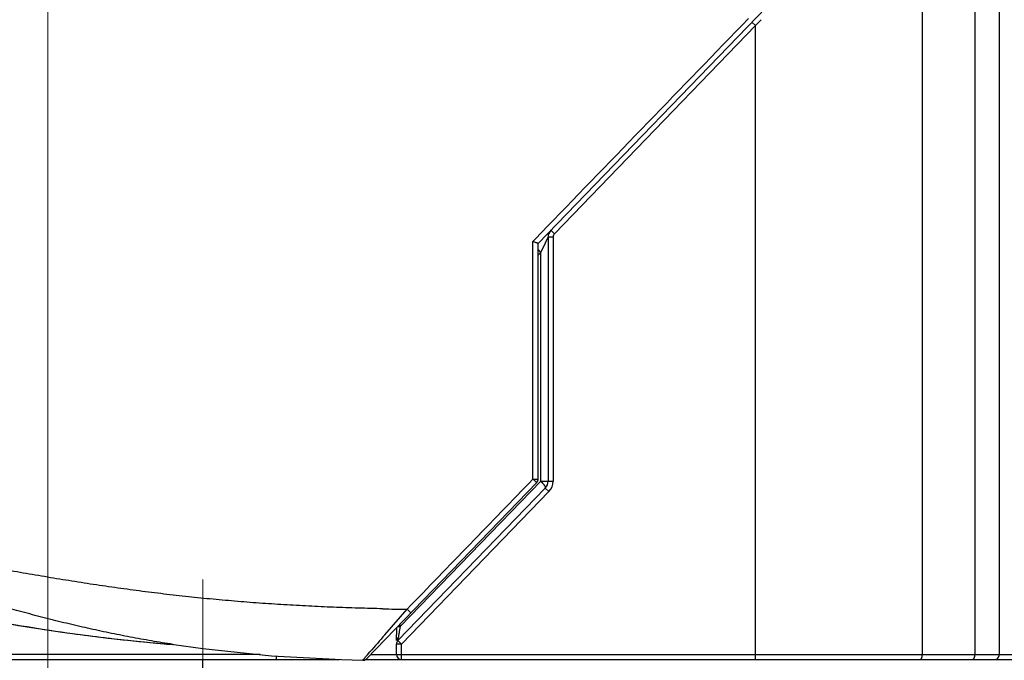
# Model space of a CAD drawing. Header units: millimetres. Extents: x 0 to 594, y 0 to 420.
# Tile 74 of 118: x 289 to 309, y 246 to 259. Entities that reach past the tile are written whole.
import ezdxf

# ---------------------------------------------------------------- set-up
doc = ezdxf.new("R2010")
doc.units = ezdxf.units.MM
doc.header["$LTSCALE"] = 0.257233
doc.linetypes.add('CENTER', pattern=[50.8, 31.75, -6.35, 6.35, -6.35])
doc.layers.add('NoLayerName_001', color=7, linetype='Continuous')
doc.styles.get("Standard").update_dxf_attribs({"font": 'txt', "bigfont": 'extfont2'})
doc.dimstyles.get("Standard").update_dxf_attribs({"dimtxt": 2.5, "dimasz": 2.5, "dimexe": 1, "dimexo": 1, "dimtad": 1, "dimdec": 3, "dimzin": 0, "dimdsep": 46, "dimtxsty": 'Standard', "dimcen": 2.5, "dimadec": 3, "dimazin": 0, "dimtfac": 0.75, "dimtdec": 3, "dimtmove": 0, "dimatfit": 3, "dimfxl": 1, "dimarcsym": 0})

# ---------------------------------------------------------------- blocks, each defined once
blk = doc.blocks.new('_OPEN30')
at = {"color": 0, "linetype": 'ByBlock', "lineweight": -2}
for p, q in [((-1, 0.267949), (0, 0)), ((0, 0), (-1, -0.267949)), ((0, 0), (-1, 0))]:
    blk.add_line(p, q, dxfattribs=at)
blk = doc.blocks.new('*D52')
at = {"layer": 'Defpoints', "color": 0}
for p in [(289.633, 274.916), (357.133, 223.952), (289.633, 223.885)]:
    blk.add_point(p, dxfattribs=at)
at = {"layer": 'NoLayerName_001', "color": 0, "linetype": 'Continuous', "lineweight": 13}
for p, q in [((289.633, 225.299), (289.633, 276.33)), ((357.133, 225.366), (357.133, 276.33)), ((355.012, 274.916), (291.754, 274.916))]:
    blk.add_line(p, q, dxfattribs=at)
at = {"layer": 'NoLayerName_001', "color": 0, "lineweight": 13, "xscale": 2.121340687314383, "yscale": 2.121340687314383, "zscale": 2.121340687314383, "rotation": 180}
blk.add_blockref('_OPEN30', (289.633, 274.916), dxfattribs=at)
at = {"layer": 'NoLayerName_001', "color": 0, "lineweight": 13, "xscale": 2.121340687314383, "yscale": 2.121340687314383, "zscale": 2.121340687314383}
blk.add_blockref('_OPEN30', (357.133, 274.916), dxfattribs=at)
at = {"layer": 'NoLayerName_001', "color": 0, "lineweight": 13, "insert": (323.383, 278.805), "char_height": 4.94979, "attachment_point": 5}
blk.add_mtext('\\W0.8000;ＬＭ', dxfattribs=at)
blk = doc.blocks.new('*D69')
at = {"layer": 'Defpoints', "color": 0}
for p in [(262.133, 293.661), (262.133, 221.952), (387.133, 200.452)]:
    blk.add_point(p, dxfattribs=at)
at = {"layer": 'NoLayerName_001', "color": 0, "linetype": 'Continuous', "lineweight": 13}
for p, q in [((262.133, 223.366), (262.133, 295.075)), ((387.133, 201.866), (387.133, 295.075)), ((385.012, 293.661), (264.254, 293.661))]:
    blk.add_line(p, q, dxfattribs=at)
at = {"layer": 'NoLayerName_001', "color": 0, "lineweight": 13, "xscale": 2.121340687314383, "yscale": 2.121340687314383, "zscale": 2.121340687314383, "rotation": 180}
blk.add_blockref('_OPEN30', (262.133, 293.661), dxfattribs=at)
at = {"layer": 'NoLayerName_001', "color": 0, "lineweight": 13, "xscale": 2.121340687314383, "yscale": 2.121340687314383, "zscale": 2.121340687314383}
blk.add_blockref('_OPEN30', (387.133, 293.661), dxfattribs=at)
at = {"layer": 'NoLayerName_001', "color": 0, "lineweight": 13, "insert": (324.633, 297.55), "char_height": 4.9498, "attachment_point": 5}
blk.add_mtext('\\W0.8000;Ｌ', dxfattribs=at)
blk = doc.blocks.new('*D70')
at = {"layer": 'Defpoints', "color": 0}
for p in [(262.133, 284.227), (357.133, 223.952), (262.133, 221.952)]:
    blk.add_point(p, dxfattribs=at)
at = {"layer": 'NoLayerName_001', "color": 0, "linetype": 'Continuous', "lineweight": 13}
for p, q in [((262.133, 223.366), (262.133, 285.641)), ((357.133, 225.366), (357.133, 285.641)), ((355.012, 284.227), (264.254, 284.227))]:
    blk.add_line(p, q, dxfattribs=at)
at = {"layer": 'NoLayerName_001', "color": 0, "lineweight": 13, "xscale": 2.121340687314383, "yscale": 2.121340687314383, "zscale": 2.121340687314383, "rotation": 180}
blk.add_blockref('_OPEN30', (262.133, 284.227), dxfattribs=at)
at = {"layer": 'NoLayerName_001', "color": 0, "lineweight": 13, "xscale": 2.121340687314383, "yscale": 2.121340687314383, "zscale": 2.121340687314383}
blk.add_blockref('_OPEN30', (357.133, 284.227), dxfattribs=at)
at = {"layer": 'NoLayerName_001', "color": 0, "lineweight": 13, "insert": (309.633, 288.116), "char_height": 4.94979, "attachment_point": 5}
blk.add_mtext('\\W0.8000;ＬＬ', dxfattribs=at)

msp = doc.modelspace()

# ---------------------------------------------------------------- linework, layer by layer
at = {"layer": 'NoLayerName_001', "color": 7, "linetype": 'Continuous', "lineweight": 25}
for p, q in [((299.4329, 254.318), (309.6346, 264.8822)), ((299.6329, 254.4443), (299.6329, 249.5675)), ((299.4329, 249.6079), (299.4329, 254.318)), ((296.0037, 246.0164), (299.4049, 249.5384)), ((299.5768, 249.4286), (296.6319, 246.379)), ((296.6033, 246.4716), (296.603, 246.5049)), ((296.6036, 246.4407), (296.6033, 246.4716)), ((296.6038, 246.3874), (296.6036, 246.4407)), ((296.6038, 246.379), (296.6038, 246.3874)), ((292.1557, 246.2978), (292.1325, 246.3014)), ((296.6038, 246.1013), (296.6038, 246.3095)), ((288.2329, 246.0013), (295.4617, 246.0013)), ((292.7329, 245.8013), (292.7329, 246.0013)), ((295.985, 246.0013), (313.2828, 246.0013))]:
    msp.add_line(p, q, dxfattribs=at)
at = {"layer": 'NoLayerName_001', "color": 8, "linetype": 'Continuous', "lineweight": 25}
for p, q in [((308.6478, 263.6128), (308.6478, 246.1013)), ((308.1623, 263.1603), (308.1623, 246.1013)), ((307.1114, 246.1013), (307.1113, 262.0821)), ((303.8933, 258.7914), (303.7786, 258.6741)), ((303.7786, 258.6741), (299.761, 254.5138)), ((303.7786, 258.6741), (303.7067, 258.7436)), ((303.7786, 246.0013), (303.7786, 258.6741)), ((299.5181, 254.5559), (299.6146, 254.6556)), ((299.3582, 254.3906), (299.5181, 254.5559)), ((299.5772, 254.3289), (299.6329, 254.4443)), ((299.7329, 254.4443), (299.6329, 254.4443)), ((299.761, 254.5138), (299.6891, 254.5833)), ((299.7329, 254.4443), (299.7329, 249.5675)), ((299.3275, 254.3588), (299.3582, 254.3906)), ((299.4847, 254.1373), (299.5772, 254.3289)), ((299.4329, 254.0837), (299.4847, 254.1373)), ((299.4847, 249.5675), (299.4847, 254.1373)), ((296.6764, 246.6594), (299.4847, 249.5675)), ((299.4847, 249.5675), (299.7329, 249.5675)), ((299.6487, 249.3591), (296.7038, 246.3095)), ((299.6487, 249.3591), (299.5768, 249.4286)), ((296.3692, 246.4958), (296.8129, 247.0058)), ((296.8132, 247.0062), (296.8889, 246.9331)), ((296.6246, 246.6594), (296.6764, 246.6594)), ((296.6764, 246.6594), (296.6764, 246.713)), ((296.7038, 246.3095), (296.6319, 246.379)), ((291.7823, 246.3324), (291.8973, 246.3219)), ((296.7038, 246.3095), (296.6038, 246.3095)), ((296.7038, 246.0013), (296.7038, 246.3095)), ((293.877, 246.1013), (288.1329, 246.1013)), ((294.2038, 246.0013), (294.2038, 246.0722)), ((295.9848, 246.052), (296.0229, 246.0963)), ((296.0229, 246.0963), (296.071, 246.1521)), ((296.0857, 246.1013), (313.3829, 246.1013))]:
    msp.add_line(p, q, dxfattribs=at)
at = {"layer": 'NoLayerName_001', "color": 2, "linetype": 'CENTER', "lineweight": 13}
msp.add_line((292.7329, 247.6013), (292.7329, 240.6013), dxfattribs=at)
at = {"layer": 'NoLayerName_001', "color": 7, "linetype": 'Continuous', "lineweight": 25}
for points in [[(288.3207, 246.8119), (289.0479, 246.682), (289.9199, 246.5479), (290.8388, 246.4304), (291.8045, 246.3304), (292.1342, 246.3012)], [(292.1538, 246.3016), (292.735, 246.2199), (294.1025, 246.0779), (295.5049, 245.9989), (295.929, 245.9857)], [(295.929, 245.9857), (295.9442, 245.9865), (295.9661, 245.9918), (295.9862, 246.0019), (296.0035, 246.0162)]]:
    msp.add_lwpolyline(points, dxfattribs=at)
for centre, radius, start, end in [((299.8329, 254.4443), 0.2, 136, 180), ((299.3329, 249.6079), 0.1, 316, 0), ((299.4329, 249.5675), 0.2, 316, 0), ((313.3935, 246.6599), 16.7912, 180.08036, 180.27839), ((318.852, 246.6922), 22.2498, 180.29338, 180.48228), ((296.7038, 246.3095), 0.1, 136.00007, 180.0001), ((296.2329, 246.3978), 0.1, 316, 323.33333), ((296.7038, 246.1013), 0.1, 180, 270)]:
    msp.add_arc(centre, radius, start, end, dxfattribs=at)
at = {"layer": 'NoLayerName_001', "color": 8, "linetype": 'Continuous', "lineweight": 25}
for centre, radius, start, end in [((299.8329, 254.4443), 0.1, 136, 180), ((299.4329, 249.5675), 0.3, 316, 0), ((297.9408, 316.6556), 69.6589, 268.675553, 269.072168), ((294.263, 276.8936), 30.6527, 258.82562, 262.24169), ((302.5843, 245.5149), 6.0178, 169.03613, 170.27145), ((294.9457, 281.7118), 35.5191, 262.1997, 263.24636), ((295.2014, 283.8288), 37.6514, 263.23878, 263.46313), ((295.5089, 286.585), 40.4247, 263.47487, 264.7106), ((405.7748, 151.2922), 145.0287, 138.970566, 139.150319), ((298.5273, 246.141), 1.9128, 171.10377, 171.40563), ((303.9219, 245.2999), 7.3725, 170.59544, 171.12871), ((302.3086, 245.5633), 5.7379, 170.28288, 170.55828), ((295.9315, 291.0981), 44.9576, 264.85175, 265.15317), ((308.5478, 246.1013), 0.1, 269.98574, 0.02128)]:
    msp.add_arc(centre, radius, start, end, dxfattribs=at)
for points in [[(299.6146, 254.6556), (300.2847, 255.3486), (301.625, 256.7344), (302.9654, 258.1203), (303.6355, 258.8132)], [(299.3301, 249.6087), (299.3296, 250.4004), (299.3288, 251.9838), (299.3279, 253.5671), (299.3275, 254.3588)], [(296.8129, 247.0058), (297.2324, 247.4396), (298.0715, 248.3072), (298.9105, 249.1749), (299.3301, 249.6087)]]:
    msp.add_open_spline(points, degree=3, dxfattribs=at)
at = {"layer": 'NoLayerName_001', "color": 7, "linetype": 'Continuous', "lineweight": 25}
msp.add_open_spline([(299.4329, 254.318), (299.4323, 254.3182), (299.4311, 254.3185), (299.4294, 254.3193), (299.4276, 254.3197), (299.4258, 254.3204), (299.424, 254.321), (299.4222, 254.3216), (299.4205, 254.3223), (299.4187, 254.3229), (299.4169, 254.3236), (299.4151, 254.3242), (299.4134, 254.3249), (299.411, 254.3258), (299.4081, 254.3269), (299.4046, 254.3283), (299.4005, 254.3299), (299.3853, 254.3358), (299.3672, 254.343), (299.3485, 254.3504), (299.3397, 254.3539), (299.3333, 254.3565), (299.3292, 254.3581), (299.3275, 254.3588)], degree=3, knots=[0, 0, 0, 0, 0.00193774, 0.00373189, 0.00566954, 0.00756219, 0.00942987, 0.01130864, 0.01319704, 0.01508623, 0.01697191, 0.01885541, 0.02073837, 0.02262188, 0.02639048, 0.03016046, 0.03393091, 0.03958575, 0.07916238, 0.09235485, 0.09989331, 0.10743176, 0.11308562, 0.11308562, 0.11308562, 0.11308562], dxfattribs=at)
at = {"layer": 'NoLayerName_001', "color": 8, "linetype": 'Continuous', "lineweight": 25}
for points, knots in [([(299.4293, 254.2002), (299.4302, 254.1992), (299.4319, 254.197), (299.4345, 254.1937), (299.4372, 254.1904), (299.4399, 254.1872), (299.4425, 254.184), (299.4452, 254.1808), (299.448, 254.1776), (299.4507, 254.1744), (299.4534, 254.1712), (299.4562, 254.1681), (299.459, 254.165), (299.4618, 254.1618), (299.4646, 254.1587), (299.4674, 254.1556), (299.4703, 254.1525), (299.4731, 254.1495), (299.476, 254.1464), (299.4789, 254.1434), (299.4818, 254.1403), (299.4837, 254.1383), (299.4847, 254.1373)], [0, 0, 0, 0, 0.004192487, 0.008385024, 0.012577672, 0.01677046, 0.020963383, 0.02515643, 0.02934961, 0.033542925, 0.03773637, 0.041929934, 0.046123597, 0.050317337, 0.05451112, 0.058704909, 0.06289866, 0.067092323, 0.071285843, 0.075479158, 0.0796722, 0.083864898, 0.083864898, 0.083864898, 0.083864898]), ([(299.3301, 249.6087), (299.3313, 249.6087), (299.3394, 249.6087), (299.3538, 249.6087), (299.3731, 249.6087), (299.3881, 249.6086), (299.3987, 249.6085), (299.408, 249.6084), (299.4155, 249.6084), (299.4218, 249.6083), (299.4242, 249.6083), (299.4267, 249.6081), (299.4292, 249.6082), (299.4311, 249.608), (299.4323, 249.6079), (299.4329, 249.6079)], [0, 0, 0, 0, 0.00374143, 0.02431982, 0.04302542, 0.06173524, 0.06921876, 0.07482428, 0.08981547, 0.09168861, 0.09355116, 0.09725329, 0.09918121, 0.10099896, 0.10288687, 0.10288687, 0.10288687, 0.10288687]), ([(299.3301, 249.6087), (299.3333, 249.6056), (299.3418, 249.5974), (299.3525, 249.5871), (299.3621, 249.5779), (299.3685, 249.5718), (299.3739, 249.5667), (299.3782, 249.5626), (299.3815, 249.5596), (299.3847, 249.5565), (299.388, 249.5535), (299.3912, 249.5505), (299.3934, 249.5485), (299.3945, 249.5475)], [0, 0, 0, 0, 0.013333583, 0.035556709, 0.044446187, 0.053335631, 0.062224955, 0.066669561, 0.07111413, 0.075558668, 0.080003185, 0.084447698, 0.088892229, 0.088892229, 0.088892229, 0.088892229]), ([(299.3945, 249.5475), (299.3947, 249.5473), (299.3952, 249.5469), (299.396, 249.5461), (299.3967, 249.5454), (299.3975, 249.5447), (299.3982, 249.5441), (299.399, 249.5433), (299.3998, 249.5426), (299.4006, 249.5418), (299.4013, 249.5412), (299.402, 249.5407), (299.4027, 249.5402), (299.4033, 249.5398), (299.4037, 249.5393), (299.4041, 249.5388), (299.4046, 249.5386), (299.4049, 249.5384)], [0, 0, 0, 0, 0.000915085, 0.001824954, 0.003189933, 0.004106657, 0.005034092, 0.005976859, 0.007413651, 0.008359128, 0.009270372, 0.010128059, 0.010933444, 0.011795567, 0.012298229, 0.012878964, 0.013800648, 0.013800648, 0.013800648, 0.013800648]), ([(299.4847, 249.5675), (299.486, 249.5662), (299.4885, 249.5636), (299.4923, 249.5596), (299.496, 249.5556), (299.4997, 249.5516), (299.5034, 249.5476), (299.5071, 249.5435), (299.5108, 249.5395), (299.5144, 249.5354), (299.518, 249.5312), (299.5216, 249.5271), (299.5251, 249.5229), (299.5287, 249.5187), (299.5322, 249.5145), (299.5356, 249.5102), (299.5391, 249.5059), (299.5424, 249.5016), (299.5457, 249.4973), (299.549, 249.4929), (299.5522, 249.4885), (299.5554, 249.4841), (299.5584, 249.4796), (299.5614, 249.475), (299.5643, 249.4704), (299.5672, 249.4657), (299.5699, 249.4609), (299.5725, 249.456), (299.575, 249.451), (299.5771, 249.4459), (299.5788, 249.4406), (299.5789, 249.4369), (299.579, 249.4351)], [0, 0, 0, 0, 0.00547053, 0.01093997, 0.0164088, 0.02187752, 0.02734664, 0.03281669, 0.0382882, 0.04376172, 0.04923782, 0.05471707, 0.06019998, 0.06568554, 0.0711716, 0.07665605, 0.0821369, 0.08761228, 0.09308042, 0.09853971, 0.10398866, 0.10942649, 0.11485863, 0.12029501, 0.12574623, 0.13122366, 0.13673941, 0.1423064, 0.14791627, 0.15348617, 0.15896482, 0.16439851, 0.16439851, 0.16439851, 0.16439851]), ([(292.1332, 246.3036), (292.0619, 246.315), (291.9192, 246.3372), (291.7055, 246.3733), (291.492, 246.411), (291.279, 246.4506), (291.0662, 246.4919), (290.8538, 246.5351), (290.6418, 246.58), (290.4302, 246.6267), (290.2189, 246.6751), (290.008, 246.7251), (289.7975, 246.7766), (289.5874, 246.8295), (289.3776, 246.8839), (289.1682, 246.9396), (288.9591, 246.9966), (288.7503, 247.0547), (288.5418, 247.1138), (288.3336, 247.174), (288.1257, 247.235), (287.918, 247.2969), (287.7106, 247.3595), (287.5033, 247.4228), (287.2962, 247.4866), (287.0203, 247.5722), (286.5378, 247.7235), (286.0556, 247.8757), (285.6417, 248.0044), (285.4347, 248.0682), (285.2273, 248.1313), (285.0198, 248.1936), (284.8119, 248.2549), (284.6037, 248.315), (284.3951, 248.3737), (284.1861, 248.4309), (283.9765, 248.4862), (283.7665, 248.5397), (283.5559, 248.5908), (283.3448, 248.6398), (283.2034, 248.6699), (283.1328, 248.6852)], [0, 0, 0, 0, 0.2167048, 0.4334218, 0.6501475, 0.8668781, 1.08361, 1.3003392, 1.5170623, 1.733781, 1.9504981, 2.1672153, 2.3839326, 2.6006485, 2.8173602, 3.0340679, 3.2507747, 3.4674822, 3.6841907, 3.9008991, 4.1176051, 4.3343076, 4.5510084, 4.7677088, 4.9844093, 5.2011096, 5.634506, 6.5012945, 6.7179978, 6.9347066, 7.1514178, 7.3681274, 7.5848335, 7.8015371, 8.0182422, 8.2349557, 8.4516769, 8.6684004, 8.8851271, 9.1018651, 9.3186304, 9.3186304, 9.3186304, 9.3186304]), ([(296.3308, 247.0152), (296.2483, 247.0173), (296.0835, 247.0212), (295.8363, 247.0285), (295.5891, 247.0366), (295.342, 247.046), (295.0949, 247.0565), (294.8479, 247.0682), (294.6009, 247.0812), (294.354, 247.0956), (294.1072, 247.1113), (293.8605, 247.1285), (293.6138, 247.1471), (293.3673, 247.1672), (293.121, 247.1887), (292.8747, 247.2116), (292.6286, 247.236), (292.3826, 247.2619), (292.1369, 247.2892), (291.8912, 247.318), (291.6458, 247.3483), (291.4005, 247.38), (291.1555, 247.4131), (290.9106, 247.4476), (290.6659, 247.4833), (290.4213, 247.5202), (290.177, 247.5582), (289.9328, 247.5973), (289.6887, 247.6373), (289.4448, 247.6783), (289.2011, 247.7201), (288.9574, 247.7626), (288.7139, 247.8058), (288.4705, 247.8496), (288.1461, 247.9087), (287.2545, 248.0736), (286.3638, 248.2434), (285.553, 248.3925), (285.3097, 248.4366), (285.0663, 248.4802), (284.9039, 248.5084), (284.8227, 248.5226)], [0, 0, 0, 0, 0.2473019, 0.4946099, 0.7419212, 0.9892339, 1.2365468, 1.4838597, 1.7311734, 1.9784894, 2.2258087, 2.4731299, 2.7204513, 2.9677718, 3.2150901, 3.4624054, 3.7097169, 3.9570242, 4.2043279, 4.4516293, 4.6989297, 4.9462303, 5.1935319, 5.4408345, 5.688137, 5.9354385, 6.182741, 6.4300456, 6.6773528, 6.9246619, 7.1719717, 7.4192801, 7.6665845, 7.9138854, 8.1611842, 8.6557799, 10.6341628, 10.8814609, 11.1287597, 11.3760599, 11.6233601, 11.6233601, 11.6233601, 11.6233601]), ([(296.6038, 246.3874), (296.6039, 246.3883), (296.6039, 246.3899), (296.6041, 246.3925), (296.6045, 246.395), (296.605, 246.3975), (296.6057, 246.3999), (296.6064, 246.4023), (296.6073, 246.4047), (296.6084, 246.4071), (296.6095, 246.4094), (296.6107, 246.4116), (296.6121, 246.4137), (296.6135, 246.4158), (296.6151, 246.4178), (296.6167, 246.4198), (296.6184, 246.4217), (296.6201, 246.4235), (296.6219, 246.4253), (296.6238, 246.427), (296.6257, 246.4286), (296.6271, 246.4297), (296.6277, 246.4302)], [0, 0, 0, 0, 0.002517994, 0.005042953, 0.007575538, 0.010115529, 0.012661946, 0.015213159, 0.017766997, 0.02032085, 0.022871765, 0.025416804, 0.027956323, 0.030492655, 0.033027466, 0.035561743, 0.038095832, 0.04062949, 0.04316193, 0.045691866, 0.04821756, 0.050736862, 0.050736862, 0.050736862, 0.050736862]), ([(296.6277, 246.4302), (296.6279, 246.4303), (296.6283, 246.4307), (296.629, 246.4311), (296.6296, 246.4316), (296.6303, 246.4321), (296.6309, 246.4325), (296.6316, 246.433), (296.6322, 246.4334), (296.6329, 246.4339), (296.6335, 246.4343), (296.6342, 246.4348), (296.6349, 246.4352), (296.6355, 246.4356), (296.6362, 246.436), (296.6369, 246.4364), (296.6374, 246.4367), (296.6376, 246.4368)], [0, 0, 0, 0, 0.000793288, 0.00158675, 0.002380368, 0.003174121, 0.003967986, 0.004761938, 0.00555595, 0.006349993, 0.007144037, 0.00793805, 0.008731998, 0.009525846, 0.010319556, 0.011113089, 0.011906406, 0.011906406, 0.011906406, 0.011906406]), ([(296.6319, 246.379), (296.6316, 246.3791), (296.6308, 246.379), (296.631, 246.3802), (296.6308, 246.3811), (296.6307, 246.3821), (296.6308, 246.3831), (296.6308, 246.3841), (296.6309, 246.3851), (296.6309, 246.3861), (296.631, 246.387), (296.6311, 246.388), (296.6311, 246.389), (296.6312, 246.39), (296.6313, 246.3909), (296.6314, 246.3919), (296.6315, 246.3929), (296.6316, 246.3939), (296.6317, 246.3948), (296.6318, 246.3958), (296.6319, 246.3968), (296.6321, 246.3981), (296.6323, 246.3997), (296.6325, 246.4016), (296.6328, 246.4036), (296.633, 246.4055), (296.6333, 246.4075), (296.6335, 246.4094), (296.6338, 246.4114), (296.6341, 246.4133), (296.6343, 246.4152), (296.6347, 246.4175), (296.635, 246.4201), (296.6355, 246.4233), (296.6359, 246.4256), (296.6361, 246.4269)], [0, 0, 0, 0, 0.000883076, 0.001909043, 0.002860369, 0.003825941, 0.004810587, 0.005804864, 0.006797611, 0.007783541, 0.008764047, 0.009740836, 0.010715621, 0.011690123, 0.01266592, 0.013643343, 0.014622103, 0.015601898, 0.016582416, 0.01756334, 0.018544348, 0.019525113, 0.021485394, 0.023444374, 0.02540255, 0.027360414, 0.029318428, 0.031276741, 0.033235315, 0.035194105, 0.037153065, 0.039112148, 0.042050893, 0.044989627, 0.04890761, 0.04890761, 0.04890761, 0.04890761]), ([(295.9294, 245.9857), (295.9298, 245.9863), (295.9305, 245.9875), (295.9318, 245.9889), (295.9326, 245.9904), (295.9337, 245.9918), (295.9354, 245.9939), (295.9371, 245.9959), (295.9388, 245.9979), (295.9404, 245.9999), (295.942, 246.0018), (295.9436, 246.0038), (295.9448, 246.0052), (295.9461, 246.0067), (295.9477, 246.0087), (295.9527, 246.0145), (295.9598, 246.0228), (295.9714, 246.0365), (295.9794, 246.0457), (295.9848, 246.052)], [0, 0, 0, 0, 0.002184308, 0.004151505, 0.005691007, 0.007453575, 0.009420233, 0.013502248, 0.015465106, 0.017380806, 0.021147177, 0.023035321, 0.024939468, 0.026856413, 0.028782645, 0.032648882, 0.049950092, 0.061468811, 0.086456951, 0.086456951, 0.086456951, 0.086456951]), ([(307.0697, 246.0013), (307.0712, 246.0015), (307.0741, 246.0016), (307.0783, 246.0032), (307.0821, 246.0056), (307.0856, 246.0087), (307.0889, 246.0123), (307.0918, 246.0164), (307.0944, 246.0208), (307.0968, 246.0253), (307.0989, 246.0299), (307.1008, 246.0344), (307.1024, 246.0389), (307.1038, 246.0433), (307.105, 246.0476), (307.1061, 246.0519), (307.107, 246.0563), (307.1078, 246.0606), (307.1085, 246.065), (307.1092, 246.0695), (307.1097, 246.074), (307.1102, 246.0785), (307.1106, 246.083), (307.111, 246.0876), (307.1112, 246.0922), (307.1113, 246.0967), (307.1114, 246.0998), (307.1114, 246.1013)], [0, 0, 0, 0, 0.00442657, 0.00879058, 0.0132575, 0.01791019, 0.02276393, 0.02778631, 0.03291326, 0.03806012, 0.04312865, 0.04802754, 0.05275865, 0.05735925, 0.06186526, 0.06631087, 0.07072849, 0.07514873, 0.07960005, 0.08409368, 0.08862186, 0.09317583, 0.09774689, 0.10232651, 0.10690623, 0.11147781, 0.11603316, 0.11603316, 0.11603316, 0.11603316]), ([(308.1109, 246.0013), (308.1122, 246.0014), (308.1149, 246.0015), (308.1189, 246.0025), (308.1227, 246.004), (308.1264, 246.006), (308.1298, 246.0083), (308.133, 246.0109), (308.1359, 246.0138), (308.1386, 246.0169), (308.1411, 246.0201), (308.1433, 246.0235), (308.1454, 246.027), (308.1473, 246.0306), (308.149, 246.0343), (308.1507, 246.038), (308.1522, 246.0417), (308.1536, 246.0455), (308.1548, 246.0494), (308.156, 246.0533), (308.157, 246.0572), (308.158, 246.0611), (308.1588, 246.0651), (308.1595, 246.0691), (308.1602, 246.0731), (308.1608, 246.0771), (308.1612, 246.0811), (308.1616, 246.0851), (308.1619, 246.0892), (308.1621, 246.0932), (308.1623, 246.0973), (308.1623, 246.0999), (308.1623, 246.1013)], [0, 0, 0, 0, 0.00403818, 0.00811031, 0.0122319, 0.01638923, 0.02054735, 0.02466384, 0.02874268, 0.03280585, 0.03686729, 0.04093343, 0.04500426, 0.04907426, 0.05313626, 0.05719129, 0.06124216, 0.06529102, 0.06933942, 0.07338828, 0.07743799, 0.08148841, 0.08553896, 0.08958926, 0.09363936, 0.09768922, 0.10173871, 0.10578757, 0.10983546, 0.11388192, 0.11792645, 0.12196841, 0.12196841, 0.12196841, 0.12196841])]:
    msp.add_open_spline(points, degree=3, knots=knots, dxfattribs=at)

# ---------------------------------------------------------------- dimensions: what is measured, and where the dimension line sits
at = {"layer": 'NoLayerName_001', "color": 3, "linetype": 'Continuous', "lineweight": 13}
for base, p1, p2, text, picture, middle in [((262.1329, 293.6608), (387.1329, 200.4516), (262.1329, 221.9516), '\\W0.8000;Ｌ', '*D69', (324.6329, 293.6608)), ((262.1329, 284.2272), (357.1329, 223.9516), (262.1329, 221.9516), '\\W0.8000;ＬＬ', '*D70', (309.6329, 284.2272)), ((289.6329, 274.916), (357.1329, 223.9516), (289.6329, 223.8846), '\\W0.8000;ＬＭ', '*D52', (323.3829, 274.916))]:
    dim = msp.add_linear_dim(base=base, p1=p1, p2=p2, angle=180, text=text, dimstyle='Standard', override={"dimtxt": 4.949795, "dimasz": 2.121341, "dimexe": 1.414227, "dimexo": 1.414227, "dimgap": 1.414227, "dimzin": 8, "dimblk": 'OPEN30', "dimclrd": 0, "dimclre": 0, "dimclrt": 0, "dimtp": 0, "dimtm": 0, "dimlwd": 13, "dimlwe": 13}, dxfattribs=at)
    dim.commit()
    dim.dimension.update_dxf_attribs({"geometry": picture, "text_midpoint": middle, "dimtype": 160})

doc.saveas('drawing.dxf')
